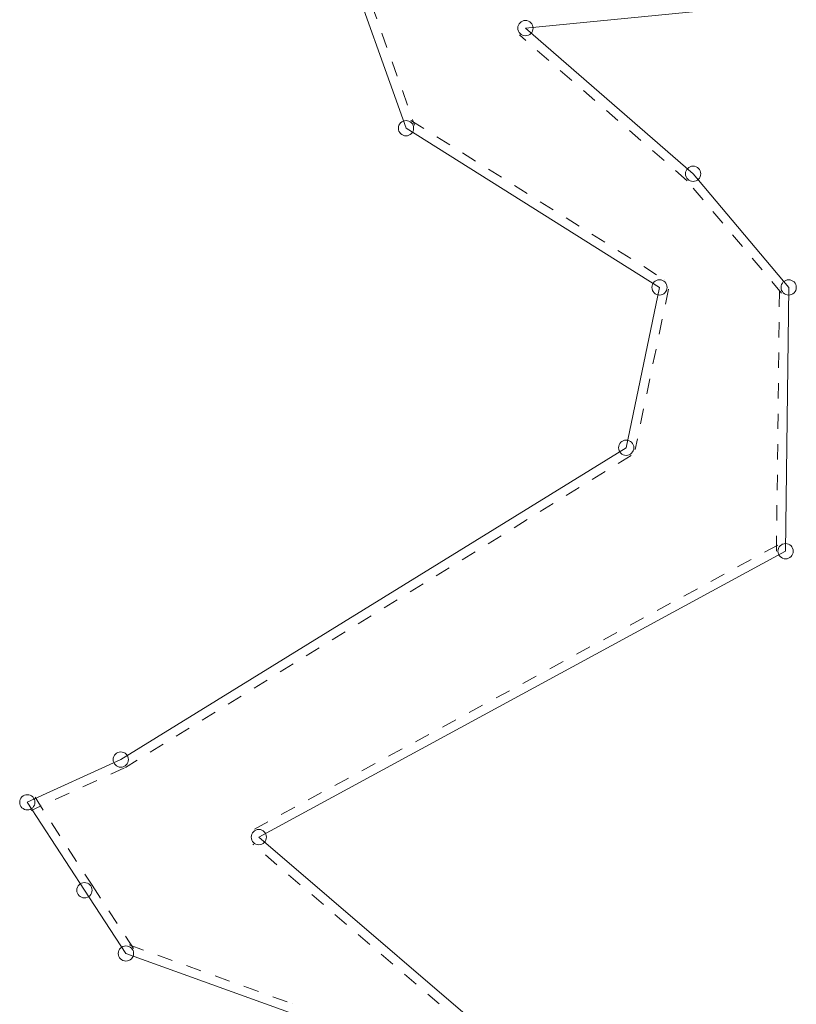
# Model space of a CAD drawing. Header units: metres. Extents: x 8374691 to 8380066, y 5527632 to 5531540.
# Tile 148 of 171: x 8378423 to 8378448, y 5527816 to 5527848. Entities that reach past the tile are written whole.
import ezdxf

# ---------------------------------------------------------------- set-up
doc = ezdxf.new("R2010")
doc.units = ezdxf.units.M
doc.header["$MEASUREMENT"] = 0
doc.linetypes.add('0.5_0.5', pattern=[1, 0.5, -0.5])
doc.linetypes.add('219-500', pattern=[0])
doc.layers.get('0').update_dxf_attribs({"color": 2, "linetype": 'CONTINUOUS', "lineweight": 5})
for name, color, linetype in [('202-punkt graniczny', 7, 'CONTINUOUS'), ('218-Granica użytku po granicy działki', 7, 'CONTINUOUS'), ('219-działka ewidencyjna', 7, 'CONTINUOUS')]:
    doc.layers.add(name, color=color, linetype=linetype)

# ---------------------------------------------------------------- blocks, each defined once
blk = doc.blocks.new('202')
at = {"color": 0, "linetype": 'Continuous', "lineweight": 0}
blk.add_circle((0, 0), 0.25, dxfattribs=at)

msp = doc.modelspace()

# ---------------------------------------------------------------- linework, layer by layer
at = {"layer": '218-Granica użytku po granicy działki', "color": 3, "linetype": '0.5_0.5', "lineweight": 18}
for p, q in [((8378433.5126, 5527850.2108), (8378435.5926, 5527844.3708)), ((8378444.5132, 5527842.5535), (8378439.0232, 5527847.3235)), ((8378439.0232, 5527847.3235), (8378439.0232, 5527847.3235)), ((8378439.0232, 5527847.3235), (8378439.0232, 5527847.3235)), ((8378435.4696, 5527844.5241), (8378435.4696, 5527844.5241)), ((8378435.4696, 5527844.5241), (8378435.4696, 5527844.5241)), ((8378435.4696, 5527844.5241), (8378443.7696, 5527839.3141)), ((8378435.5926, 5527844.3708), (8378435.5926, 5527844.3708)), ((8378435.5926, 5527844.3708), (8378435.5926, 5527844.3708)), ((8378447.6105, 5527838.8668), (8378444.4805, 5527842.5868)), ((8378444.4805, 5527842.5868), (8378444.4805, 5527842.5868)), ((8378444.4805, 5527842.5868), (8378444.4805, 5527842.5868)), ((8378444.5132, 5527842.5535), (8378444.5132, 5527842.5535)), ((8378444.5132, 5527842.5535), (8378444.5132, 5527842.5535)), ((8378443.7696, 5527839.3141), (8378443.7696, 5527839.3141)), ((8378443.7696, 5527839.3141), (8378443.7696, 5527839.3141)), ((8378443.9037, 5527838.9991), (8378442.8137, 5527833.7491)), ((8378443.9037, 5527838.9991), (8378443.9037, 5527838.9991)), ((8378443.9037, 5527838.9991), (8378443.9037, 5527838.9991)), ((8378447.44, 5527830.4236), (8378447.54, 5527839.0636)), ((8378447.54, 5527839.0636), (8378447.54, 5527839.0636)), ((8378447.54, 5527839.0636), (8378447.54, 5527839.0636)), ((8378447.6105, 5527838.8668), (8378447.6105, 5527838.8668)), ((8378447.6105, 5527838.8668), (8378447.6105, 5527838.8668)), ((8378442.6775, 5527833.5547), (8378426.1275, 5527823.3447)), ((8378442.6775, 5527833.5547), (8378442.6775, 5527833.5547)), ((8378442.6775, 5527833.5547), (8378442.6775, 5527833.5547)), ((8378442.8137, 5527833.7491), (8378442.8137, 5527833.7491)), ((8378442.8137, 5527833.7491), (8378442.8137, 5527833.7491)), ((8378430.3469, 5527821.3237), (8378447.5969, 5527830.6837)), ((8378447.5969, 5527830.6837), (8378447.5969, 5527830.6837)), ((8378447.5969, 5527830.6837), (8378447.5969, 5527830.6837)), ((8378447.44, 5527830.4236), (8378447.44, 5527830.4236)), ((8378447.44, 5527830.4236), (8378447.44, 5527830.4236)), ((8378426.0948, 5527823.3273), (8378423.0348, 5527821.9273)), ((8378426.0948, 5527823.3273), (8378426.0948, 5527823.3273)), ((8378426.0948, 5527823.3273), (8378426.0948, 5527823.3273)), ((8378426.1275, 5527823.3447), (8378426.1275, 5527823.3447)), ((8378426.1275, 5527823.3447), (8378426.1275, 5527823.3447)), ((8378423.1617, 5527822.3635), (8378423.1617, 5527822.3635)), ((8378423.1617, 5527822.3635), (8378423.1617, 5527822.3635)), ((8378423.1617, 5527822.3635), (8378425.0317, 5527819.4835)), ((8378423.0348, 5527821.9273), (8378423.0348, 5527821.9273)), ((8378423.0348, 5527821.9273), (8378423.0348, 5527821.9273)), ((8378430.3469, 5527821.3237), (8378430.3469, 5527821.3237)), ((8378430.3469, 5527821.3237), (8378430.3469, 5527821.3237)), ((8378439.4347, 5527812.9923), (8378430.2947, 5527820.8323)), ((8378430.2947, 5527820.8323), (8378430.2947, 5527820.8323)), ((8378430.2947, 5527820.8323), (8378430.2947, 5527820.8323)), ((8378425.0308, 5527819.4847), (8378425.0308, 5527819.4847)), ((8378425.0308, 5527819.4847), (8378425.0308, 5527819.4847)), ((8378425.0308, 5527819.4847), (8378426.3908, 5527817.4147)), ((8378425.0317, 5527819.4835), (8378425.0317, 5527819.4835)), ((8378425.0317, 5527819.4835), (8378425.0317, 5527819.4835)), ((8378426.2417, 5527817.5323), (8378426.2417, 5527817.5323)), ((8378426.2417, 5527817.5323), (8378426.2417, 5527817.5323)), ((8378426.2417, 5527817.5323), (8378431.5917, 5527815.6023)), ((8378426.3908, 5527817.4147), (8378426.3908, 5527817.4147)), ((8378426.3908, 5527817.4147), (8378426.3908, 5527817.4147)), ((8378431.5917, 5527815.6023), (8378431.5917, 5527815.6023)), ((8378431.5917, 5527815.6023), (8378431.5917, 5527815.6023))]:
    msp.add_line(p, q, dxfattribs=at)
at = {"layer": '219-działka ewidencyjna', "color": 7, "linetype": '219-500', "lineweight": 18, "flags": 128}
for points in [[(8378435.31, 5527844.27), (8378433.23, 5527850.11)], [(8378447.38, 5527848.34), (8378439.22, 5527847.55)], [(8378444.71, 5527842.78), (8378439.22, 5527847.55)], [(8378443.61, 5527839.06), (8378435.31, 5527844.27)], [(8378447.84, 5527839.06), (8378444.71, 5527842.78)], [(8378443.61, 5527839.06), (8378442.52, 5527833.81)], [(8378447.74, 5527830.42), (8378447.84, 5527839.06)], [(8378442.52, 5527833.81), (8378425.97, 5527823.6)], [(8378447.74, 5527830.42), (8378430.49, 5527821.06)], [(8378425.97, 5527823.6), (8378422.91, 5527822.2)], [(8378424.78, 5527819.32), (8378422.91, 5527822.2)], [(8378439.63, 5527813.22), (8378430.49, 5527821.06)], [(8378426.14, 5527817.25), (8378424.78, 5527819.32)], [(8378431.49, 5527815.32), (8378426.14, 5527817.25)]]:
    msp.add_lwpolyline(points, dxfattribs=at)

# ---------------------------------------------------------------- block references
at = {"layer": '202-punkt graniczny', "color": 7, "linetype": 'Continuous', "lineweight": 18}
for p in [(8378439.22, 5527847.55), (8378435.31, 5527844.27), (8378444.71, 5527842.78), (8378443.61, 5527839.06), (8378447.84, 5527839.06), (8378442.52, 5527833.81), (8378447.74, 5527830.42), (8378425.97, 5527823.6), (8378422.91, 5527822.2), (8378430.49, 5527821.06), (8378424.78, 5527819.32), (8378426.14, 5527817.25)]:
    msp.add_blockref('202', p, dxfattribs=at)

doc.saveas('drawing.dxf')
